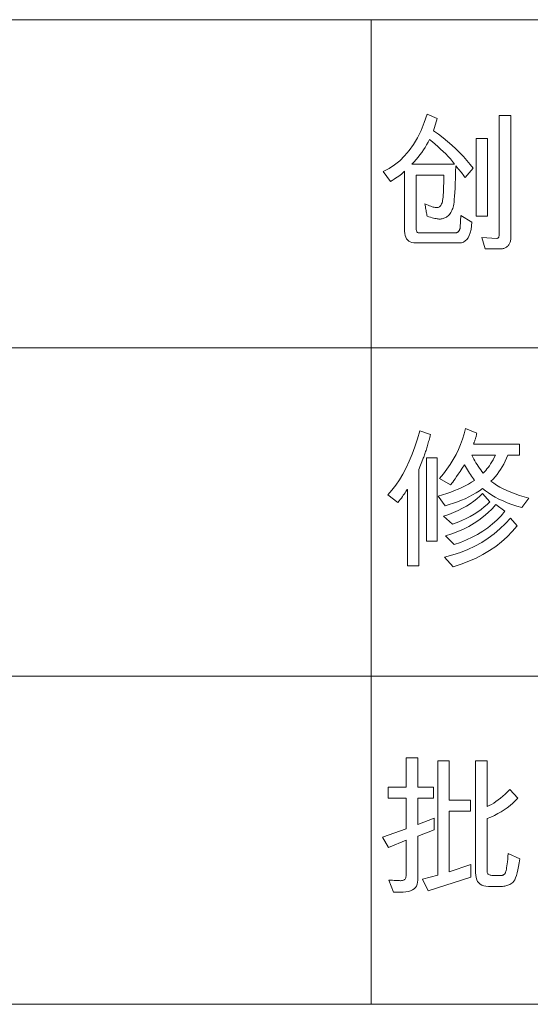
# Model space of a CAD drawing. Header units: millimetres. Extents: x 2984 to 3412, y -1556 to -1253.
# Tile 27 of 53: x 3311 to 3323, y -1533 to -1510. Entities that reach past the tile are written whole.
import ezdxf

# ---------------------------------------------------------------- set-up
doc = ezdxf.new("R2010")
doc.units = ezdxf.units.MM

msp = doc.modelspace()

# ---------------------------------------------------------------- linework, layer by layer
at = {"color": 7, "lineweight": 13}
for p, q in [((3184.228, -1509.728), (3397.355, -1509.728)), ((3231.755, -1517.648), (3397.355, -1517.648)), ((3267.035, -1525.568), (3397.355, -1525.568)), ((3184.235, -1533.488), (3397.355, -1533.488))]:
    msp.add_line(p, q, dxfattribs=at)
at = {"color": 7, "lineweight": 13, "ltscale": 0.4125}
msp.add_line((3319.163, -1509.728), (3319.163, -1533.488), dxfattribs=at)
at = {"color": 7, "lineweight": 13}
for points in [[(3321.624, -1513.314), (3321.434, -1513.538), (3321.419, -1513.517), (3321.402, -1513.494), (3321.383, -1513.469), (3321.363, -1513.443), (3321.341, -1513.416), (3321.318, -1513.387), (3321.292, -1513.356), (3321.265, -1513.324), (3321.237, -1513.291), (3321.206, -1513.256), (3321.203, -1513.41), (3321.198, -1513.551), (3321.194, -1513.68), (3321.189, -1513.795), (3321.183, -1513.898), (3321.178, -1513.988), (3321.171, -1514.065), (3321.165, -1514.13), (3321.157, -1514.181), (3321.15, -1514.22), (3321.142, -1514.252), (3321.132, -1514.281), (3321.122, -1514.31), (3321.11, -1514.336), (3321.098, -1514.361), (3321.084, -1514.384), (3321.069, -1514.406), (3321.054, -1514.426), (3321.037, -1514.444), (3321.019, -1514.461), (3321, -1514.475), (3320.981, -1514.489), (3320.962, -1514.501), (3320.942, -1514.511), (3320.921, -1514.52), (3320.9, -1514.527), (3320.879, -1514.532), (3320.857, -1514.536), (3320.835, -1514.538), (3320.812, -1514.539), (3320.796, -1514.538), (3320.778, -1514.536), (3320.756, -1514.533), (3320.731, -1514.528), (3320.702, -1514.522), (3320.671, -1514.514), (3320.637, -1514.505), (3320.599, -1514.494), (3320.559, -1514.482), (3320.515, -1514.468), (3320.51, -1514.443), (3320.505, -1514.417), (3320.5, -1514.39), (3320.494, -1514.362), (3320.489, -1514.333), (3320.483, -1514.303), (3320.478, -1514.272), (3320.472, -1514.24), (3320.466, -1514.207), (3320.46, -1514.173), (3320.5, -1514.19), (3320.537, -1514.206), (3320.572, -1514.219), (3320.604, -1514.231), (3320.634, -1514.241), (3320.661, -1514.249), (3320.685, -1514.255), (3320.707, -1514.26), (3320.726, -1514.262), (3320.743, -1514.263), (3320.763, -1514.262), (3320.782, -1514.258), (3320.799, -1514.251), (3320.815, -1514.241), (3320.83, -1514.229), (3320.843, -1514.213), (3320.855, -1514.195), (3320.865, -1514.175), (3320.874, -1514.151), (3320.882, -1514.125), (3320.888, -1514.093), (3320.894, -1514.054), (3320.9, -1514.008), (3320.904, -1513.955), (3320.908, -1513.894), (3320.911, -1513.826), (3320.913, -1513.751), (3320.915, -1513.668), (3320.916, -1513.578), (3320.916, -1513.48), (3320.252, -1513.48), (3320.252, -1514.778), (3320.252, -1514.796), (3320.254, -1514.812), (3320.258, -1514.826), (3320.263, -1514.838), (3320.269, -1514.848), (3320.276, -1514.857), (3320.285, -1514.863), (3320.296, -1514.868), (3320.307, -1514.871), (3320.321, -1514.872), (3321.203, -1514.872), (3321.211, -1514.871), (3321.219, -1514.87), (3321.227, -1514.868), (3321.235, -1514.865), (3321.243, -1514.861), (3321.25, -1514.856), (3321.257, -1514.851), (3321.264, -1514.844), (3321.271, -1514.837), (3321.277, -1514.829), (3321.283, -1514.821), (3321.289, -1514.812), (3321.294, -1514.803), (3321.298, -1514.794), (3321.302, -1514.785), (3321.305, -1514.776), (3321.308, -1514.766), (3321.31, -1514.757), (3321.311, -1514.747), (3321.312, -1514.737), (3321.327, -1514.454), (3321.597, -1514.61), (3321.588, -1514.706), (3321.575, -1514.791), (3321.556, -1514.867), (3321.533, -1514.932), (3321.504, -1514.988), (3321.471, -1515.033), (3321.433, -1515.068), (3321.39, -1515.094), (3321.342, -1515.109), (3321.289, -1515.114), (3320.248, -1515.114), (3320.196, -1515.111), (3320.149, -1515.103), (3320.107, -1515.088), (3320.072, -1515.069), (3320.041, -1515.043), (3320.016, -1515.012), (3319.997, -1514.975), (3319.983, -1514.933), (3319.975, -1514.885), (3319.972, -1514.831), (3319.972, -1513.386), (3319.948, -1513.409), (3319.922, -1513.431), (3319.893, -1513.455), (3319.862, -1513.478), (3319.829, -1513.503), (3319.793, -1513.528), (3319.755, -1513.553), (3319.715, -1513.579), (3319.672, -1513.605), (3319.628, -1513.632), (3319.454, -1513.39), (3319.595, -1513.318), (3319.729, -1513.231), (3319.854, -1513.13), (3319.972, -1513.013), (3320.083, -1512.883), (3320.185, -1512.737), (3320.28, -1512.577), (3320.367, -1512.402), (3320.447, -1512.212), (3320.519, -1512.007), (3320.754, -1512.115), (3320.667, -1512.409), (3320.786, -1512.493), (3320.9, -1512.58), (3321.009, -1512.667), (3321.112, -1512.755), (3321.21, -1512.845), (3321.303, -1512.937), (3321.391, -1513.029), (3321.474, -1513.123), (3321.551, -1513.218)], [(3322.532, -1515.01), (3322.532, -1515.032), (3322.53, -1515.054), (3322.526, -1515.074), (3322.521, -1515.094), (3322.514, -1515.113), (3322.506, -1515.13), (3322.496, -1515.147), (3322.485, -1515.163), (3322.473, -1515.178), (3322.459, -1515.192), (3322.444, -1515.204), (3322.429, -1515.216), (3322.414, -1515.226), (3322.399, -1515.235), (3322.384, -1515.242), (3322.368, -1515.248), (3322.352, -1515.253), (3322.337, -1515.256), (3322.321, -1515.258), (3322.304, -1515.259), (3321.914, -1515.259), (3321.831, -1514.987), (3322.198, -1515.006), (3322.209, -1515.005), (3322.219, -1515.001), (3322.228, -1514.995), (3322.236, -1514.987), (3322.242, -1514.976), (3322.247, -1514.963), (3322.251, -1514.947), (3322.254, -1514.929), (3322.256, -1514.909), (3322.257, -1514.886), (3322.257, -1512.036), (3322.532, -1512.036)], [(3321.178, -1513.21), (3321.127, -1513.148), (3321.075, -1513.086), (3321.019, -1513.026), (3320.962, -1512.966), (3320.902, -1512.906), (3320.84, -1512.848), (3320.776, -1512.79), (3320.71, -1512.732), (3320.641, -1512.675), (3320.57, -1512.619), (3320.537, -1512.683), (3320.503, -1512.746), (3320.466, -1512.808), (3320.426, -1512.869), (3320.385, -1512.929), (3320.342, -1512.989), (3320.296, -1513.047), (3320.248, -1513.105), (3320.198, -1513.161), (3320.146, -1513.217)], [(3321.97, -1514.468), (3321.696, -1514.468), (3321.696, -1512.591), (3321.97, -1512.591)], [(3320.598, -1519.736), (3320.588, -1519.771), (3320.579, -1519.806), (3320.569, -1519.841), (3320.56, -1519.874), (3320.551, -1519.908), (3320.542, -1519.94), (3320.533, -1519.972), (3320.524, -1520.003), (3320.515, -1520.033), (3320.506, -1520.063), (3320.497, -1520.092), (3320.488, -1520.12), (3320.479, -1520.149), (3320.47, -1520.176), (3320.46, -1520.204), (3320.451, -1520.231), (3320.441, -1520.257), (3320.432, -1520.283), (3320.422, -1520.308), (3320.412, -1520.333), (3320.311, -1520.581), (3320.311, -1522.904), (3320.037, -1522.904), (3320.037, -1521.062), (3320.03, -1521.062), (3320.015, -1521.088), (3319.999, -1521.115), (3319.981, -1521.144), (3319.961, -1521.174), (3319.94, -1521.205), (3319.917, -1521.237), (3319.892, -1521.271), (3319.866, -1521.306), (3319.838, -1521.342), (3319.809, -1521.38), (3319.567, -1521.196), (3319.663, -1521.084), (3319.756, -1520.963), (3319.844, -1520.831), (3319.927, -1520.691), (3320.006, -1520.541), (3320.081, -1520.381), (3320.152, -1520.211), (3320.218, -1520.032), (3320.28, -1519.844), (3320.338, -1519.645)], [(3322.971, -1521.276), (3322.799, -1521.5), (3322.677, -1521.463), (3322.56, -1521.424), (3322.45, -1521.383), (3322.347, -1521.34), (3322.249, -1521.295), (3322.158, -1521.248), (3322.073, -1521.198), (3321.994, -1521.147), (3321.921, -1521.093), (3321.855, -1521.037), (3321.776, -1521.093), (3321.695, -1521.146), (3321.61, -1521.196), (3321.524, -1521.242), (3321.434, -1521.286), (3321.342, -1521.326), (3321.247, -1521.363), (3321.149, -1521.397), (3321.049, -1521.428), (3320.946, -1521.456), (3320.783, -1521.228), (3320.887, -1521.196), (3320.987, -1521.162), (3321.083, -1521.127), (3321.176, -1521.091), (3321.265, -1521.053), (3321.35, -1521.014), (3321.432, -1520.974), (3321.51, -1520.932), (3321.584, -1520.889), (3321.655, -1520.844), (3321.631, -1520.811), (3321.607, -1520.776), (3321.583, -1520.741), (3321.559, -1520.705), (3321.535, -1520.668), (3321.511, -1520.63), (3321.488, -1520.592), (3321.464, -1520.552), (3321.44, -1520.512), (3321.416, -1520.471), (3321.362, -1520.553), (3321.312, -1520.627), (3321.267, -1520.693), (3321.227, -1520.753), (3321.191, -1520.804), (3321.16, -1520.849), (3321.133, -1520.886), (3321.111, -1520.915), (3321.093, -1520.937), (3321.08, -1520.952), (3320.815, -1520.8), (3320.908, -1520.689), (3320.994, -1520.576), (3321.074, -1520.461), (3321.146, -1520.344), (3321.212, -1520.224), (3321.271, -1520.103), (3321.324, -1519.979), (3321.37, -1519.853), (3321.409, -1519.725), (3321.441, -1519.594), (3321.713, -1519.704), (3321.71, -1519.721), (3321.707, -1519.738), (3321.703, -1519.755), (3321.699, -1519.772), (3321.695, -1519.789), (3321.69, -1519.806), (3321.685, -1519.823), (3321.68, -1519.84), (3321.674, -1519.857), (3321.668, -1519.874), (3321.662, -1519.891), (3321.657, -1519.906), (3321.653, -1519.919), (3321.649, -1519.93), (3321.645, -1519.94), (3321.642, -1519.949), (3321.64, -1519.956), (3321.639, -1519.961), (3321.638, -1519.965), (3321.637, -1519.967), (3322.746, -1519.967), (3322.746, -1520.239), (3322.46, -1520.239), (3322.43, -1520.312), (3322.399, -1520.382), (3322.364, -1520.45), (3322.328, -1520.515), (3322.288, -1520.579), (3322.247, -1520.64), (3322.202, -1520.7), (3322.156, -1520.757), (3322.106, -1520.812), (3322.055, -1520.865), (3322.121, -1520.913), (3322.193, -1520.96), (3322.27, -1521.005), (3322.353, -1521.048), (3322.442, -1521.09), (3322.536, -1521.13), (3322.636, -1521.169), (3322.742, -1521.206), (3322.853, -1521.242)], [(3320.76, -1522.31), (3320.497, -1522.31), (3320.497, -1520.298), (3320.76, -1520.298)], [(3322.162, -1520.239), (3321.593, -1520.239), (3321.617, -1520.285), (3321.642, -1520.331), (3321.667, -1520.375), (3321.693, -1520.419), (3321.72, -1520.462), (3321.748, -1520.505), (3321.777, -1520.546), (3321.807, -1520.587), (3321.838, -1520.628), (3321.869, -1520.667), (3321.899, -1520.638), (3321.929, -1520.605), (3321.959, -1520.569), (3321.989, -1520.531), (3322.018, -1520.49), (3322.048, -1520.445), (3322.077, -1520.398), (3322.105, -1520.348), (3322.134, -1520.295)], [(3322.032, -1521.359), (3321.966, -1521.423), (3321.895, -1521.486), (3321.818, -1521.546), (3321.736, -1521.604), (3321.648, -1521.66), (3321.554, -1521.713), (3321.455, -1521.765), (3321.35, -1521.814), (3321.239, -1521.86), (3321.123, -1521.905), (3320.912, -1521.711), (3321.035, -1521.666), (3321.151, -1521.618), (3321.261, -1521.569), (3321.365, -1521.518), (3321.462, -1521.464), (3321.553, -1521.408), (3321.638, -1521.35), (3321.716, -1521.29), (3321.789, -1521.227), (3321.855, -1521.162)], [(3322.394, -1521.59), (3322.3, -1521.699), (3322.2, -1521.801), (3322.093, -1521.897), (3321.98, -1521.987), (3321.86, -1522.07), (3321.734, -1522.147), (3321.602, -1522.217), (3321.463, -1522.282), (3321.318, -1522.34), (3321.167, -1522.391), (3320.957, -1522.181), (3321.108, -1522.133), (3321.253, -1522.08), (3321.391, -1522.02), (3321.523, -1521.954), (3321.648, -1521.881), (3321.766, -1521.802), (3321.878, -1521.717), (3321.983, -1521.626), (3322.081, -1521.528), (3322.173, -1521.424)], [(3322.688, -1521.939), (3322.57, -1522.076), (3322.445, -1522.205), (3322.311, -1522.325), (3322.169, -1522.437), (3322.019, -1522.54), (3321.861, -1522.635), (3321.695, -1522.721), (3321.52, -1522.798), (3321.337, -1522.867), (3321.146, -1522.927), (3320.935, -1522.695), (3321.131, -1522.643), (3321.319, -1522.581), (3321.499, -1522.51), (3321.67, -1522.429), (3321.833, -1522.34), (3321.988, -1522.241), (3322.135, -1522.133), (3322.273, -1522.015), (3322.403, -1521.889), (3322.525, -1521.753)], [(3320.682, -1529.275), (3320.29, -1529.432), (3320.29, -1530.49), (3320.286, -1530.544), (3320.276, -1530.592), (3320.258, -1530.634), (3320.233, -1530.672), (3320.201, -1530.703), (3320.163, -1530.729), (3320.117, -1530.75), (3320.064, -1530.765), (3320.003, -1530.774), (3319.936, -1530.778), (3319.705, -1530.781), (3319.591, -1530.49), (3319.636, -1530.492), (3319.677, -1530.495), (3319.715, -1530.497), (3319.749, -1530.499), (3319.779, -1530.5), (3319.805, -1530.502), (3319.828, -1530.503), (3319.847, -1530.503), (3319.863, -1530.504), (3319.874, -1530.504), (3319.899, -1530.503), (3319.921, -1530.499), (3319.941, -1530.494), (3319.958, -1530.486), (3319.972, -1530.476), (3319.984, -1530.464), (3319.993, -1530.45), (3320, -1530.434), (3320.004, -1530.415), (3320.005, -1530.394), (3320.005, -1529.53), (3319.584, -1529.703), (3319.439, -1529.454), (3320.005, -1529.25), (3320.005, -1528.511), (3319.574, -1528.511), (3319.574, -1528.248), (3320.005, -1528.248), (3320.005, -1527.541), (3320.29, -1527.541), (3320.29, -1528.248), (3320.666, -1528.248), (3320.666, -1528.511), (3320.29, -1528.511), (3320.29, -1529.15), (3320.682, -1528.997)], [(3321.572, -1530.417), (3320.541, -1530.746), (3320.399, -1530.47), (3320.773, -1530.369), (3320.773, -1527.61), (3321.047, -1527.61), (3321.047, -1528.563), (3321.558, -1528.563), (3321.558, -1528.828), (3321.047, -1528.828), (3321.047, -1530.29), (3321.572, -1530.113)], [(3322.756, -1529.975), (3322.74, -1530.074), (3322.724, -1530.163), (3322.706, -1530.244), (3322.688, -1530.317), (3322.669, -1530.38), (3322.649, -1530.435), (3322.628, -1530.481), (3322.607, -1530.518), (3322.585, -1530.546), (3322.562, -1530.566), (3322.538, -1530.58), (3322.514, -1530.593), (3322.49, -1530.605), (3322.466, -1530.614), (3322.441, -1530.623), (3322.415, -1530.63), (3322.39, -1530.635), (3322.364, -1530.639), (3322.337, -1530.641), (3322.311, -1530.642), (3321.992, -1530.642), (3321.934, -1530.638), (3321.882, -1530.629), (3321.836, -1530.612), (3321.796, -1530.589), (3321.762, -1530.559), (3321.734, -1530.523), (3321.713, -1530.48), (3321.697, -1530.43), (3321.688, -1530.374), (3321.685, -1530.311), (3321.685, -1527.61), (3321.961, -1527.61), (3321.961, -1528.715), (3322.014, -1528.69), (3322.068, -1528.663), (3322.122, -1528.631), (3322.176, -1528.596), (3322.231, -1528.557), (3322.286, -1528.514), (3322.341, -1528.468), (3322.397, -1528.418), (3322.454, -1528.364), (3322.511, -1528.306), (3322.701, -1528.511), (3322.644, -1528.573), (3322.583, -1528.633), (3322.518, -1528.689), (3322.45, -1528.743), (3322.377, -1528.794), (3322.302, -1528.842), (3322.222, -1528.887), (3322.139, -1528.929), (3322.051, -1528.968), (3321.961, -1529.005), (3321.961, -1530.269), (3321.962, -1530.289), (3321.965, -1530.308), (3321.971, -1530.324), (3321.979, -1530.338), (3321.989, -1530.35), (3322.002, -1530.359), (3322.017, -1530.367), (3322.034, -1530.372), (3322.054, -1530.375), (3322.076, -1530.377), (3322.311, -1530.377), (3322.324, -1530.376), (3322.337, -1530.373), (3322.349, -1530.37), (3322.36, -1530.364), (3322.37, -1530.357), (3322.379, -1530.349), (3322.388, -1530.339), (3322.396, -1530.327), (3322.403, -1530.314), (3322.409, -1530.3), (3322.415, -1530.281), (3322.421, -1530.257), (3322.427, -1530.227), (3322.433, -1530.191), (3322.44, -1530.149), (3322.446, -1530.101), (3322.453, -1530.048), (3322.46, -1529.988), (3322.466, -1529.923), (3322.473, -1529.851)]]:
    msp.add_lwpolyline(points, close=True, dxfattribs=at)

doc.saveas('drawing.dxf')
